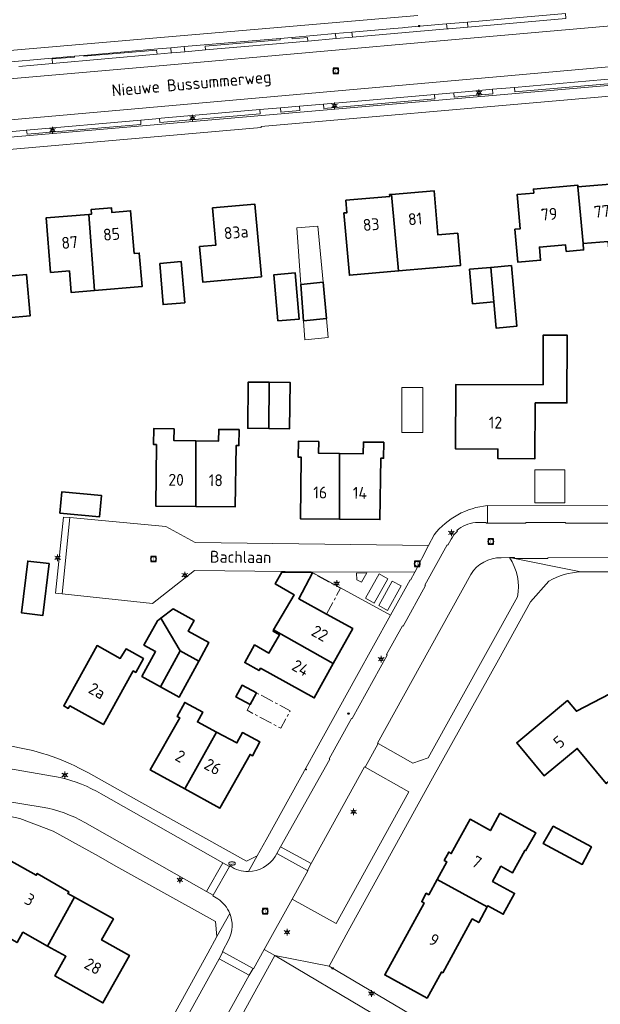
# Model space of a CAD drawing. Header units: metres. Extents: x 140853 to 145288, y 474558 to 480269.
# Tile 229 of 256: x 143818 to 143906, y 478371 to 478520. Entities that reach past the tile are written whole.
import ezdxf
from ezdxf.enums import TextEntityAlignment as Align
from ezdxf.lldxf.tags import DXFTag

# ---------------------------------------------------------------- set-up
doc = ezdxf.new("R2010")
doc.units = ezdxf.units.M
doc.header["$MEASUREMENT"] = 0
doc.linetypes.add('AM-AS', pattern=[16, 10, -2, 2, -2])
for name, color, linetype, lineweight in [('B-WE-AM-AS_SPOOR_RAIL-G', 10, 'AM-AS', 18), ('B-WE-GR-GRAS_KRUIDENRIJK-G', 80, 'Continuous', 18), ('B-WE-GR-GROENVOORZIENING-G', 80, 'Continuous', 18), ('B-WE-KL-DATA_CAI-S', 90, 'KL-CAI-N', 18), ('B-WE-KL-ET_LS_OV_LICHTMAST-S', 190, 'Continuous', 18), ('B-WE-KL-WATER_BRANDLEIDING_PUT-S', 150, 'Continuous', 18), ('B-WE-KL-WATER_PUT-S', 170, 'Continuous', 18), ('B-WE-OG-BEBOUWING-G', 7, 'Continuous', 35), ('B-WE-OG-BEBOUWING_BIJGEBOUW-G', 7, 'Continuous', 18), ('B-WE-OG-BEBOUWING_HUISNUMMER-T18', 10, 'Continuous', 18), ('B-WE-OG-BEBOUWING_LUIFEL-G', 7, 'Continuous', 18), ('B-WE-OG-BEBOUWING_STRAATNAAM-T18', 10, 'Continuous', 18), ('B-WE-OG-TERREIN_ERF-G', 7, 'Continuous', 18), ('B-WE-RI-GWA_RIOOLPUT-S', 30, 'Continuous', 18), ('B-WE-VH-VERHARDING_ASFALT-G', 252, 'Continuous', 18), ('B-WE-VH-VERHARDING_BETONSTRAATSTEEN-G', 252, 'Continuous', 18), ('B-WE-VH-VERHARDING_GRASBETONSTEEN-G', 70, 'Continuous', 18), ('B-WE-VH-VERHARDING_TEGEL-G', 252, 'Continuous', 18), ('X-XX-XX-ALGEMEEN-G', 7, 'Continuous', 18), ('X-XX-XX-ALGEMEEN-S', 7, 'Continuous', 18)]:
    doc.layers.add(name, color=color, linetype=linetype, lineweight=lineweight)
doc.styles.add('NLCS-ISO', font='txt')
doc.styles.get("Standard").update_dxf_attribs({"font": 'arial.ttf'})
tags = doc.linetypes.add('KL-CAI-N', pattern='A,4,-1,[101,NLCS.shx,S=0.5,R=0,X=0,Y=0],-1,4,-1,["C",Standard,S=1,R=0,X=-0.25,Y=-0.5],-1.5', length=12.5).pattern_tags.tags
tags[18] = DXFTag(74, 10)

# ---------------------------------------------------------------- blocks, each defined once
blk = doc.blocks.new('SKL-DATA_TERREINKAST-SO')
for q in [(-0.2, 0.2), (0.2, 0.2)]:
    blk.add_line((0, -0.21), q)
at = {"flags": 128}
blk.add_lwpolyline([(0.63, 0.35), (-0.63, 0.35), (-0.63, -0.35), (0.63, -0.35)], close=True, dxfattribs=at)
at = {"style": 'NLCS-ISO'}
blk.add_attdef('TYPE', text='', height=0.35, dxfattribs=at).set_placement((-0.03, 0.69), align=Align.MIDDLE_CENTER)
blk = doc.blocks.new('SIE-WEG_AFVALBAK_TYPE_01')
for radius in [0.25, 0.156]:
    blk.add_circle((0, 0), radius)
blk = doc.blocks.new('B-SIE-WEG_LICHTMAST-SO')
at = {"ltscale": 0.1}
for p, q in [((-1.1, 0.63), (-2.19, 1.27)), ((0, 1.27), (0, 2.53)), ((1.1, 0.63), (2.19, 1.27)), ((-1.1, -0.63), (-2.19, -1.27)), ((0, -1.27), (0, -2.53)), ((1.1, -0.63), (2.19, -1.27))]:
    blk.add_line(p, q, dxfattribs=at)
at = {"flags": 128}
for points in [[(-1.16, 0.5), (1.16, 0.5)], [(-1.16, -0.5), (1.16, -0.5)]]:
    blk.add_lwpolyline(points, dxfattribs=at)
at = {"ltscale": 0.1}
blk.add_circle((0, 0), 1.27, dxfattribs=at)
at = {"style": 'NLCS-ISO'}
blk.add_attdef('TYPE', text='', height=1.8, dxfattribs=at).set_placement((0, 2.53), align=Align.BOTTOM_CENTER)
blk = doc.blocks.new('SRI-PUT_INSPECTIE-SO')
at = {"lineweight": -3, "flags": 128}
blk.add_lwpolyline([(-2, -2), (2, -2), (2, 2), (-2, 2)], close=True, dxfattribs=at)
at = {"lineweight": -3, "ltscale": 1.5}
blk.add_circle((0, 0), 2, dxfattribs=at)
at = {"ltscale": 0.1, "style": 'NLCS-ISO'}
blk.add_text('I', height=2.5, dxfattribs=at).set_placement((0, -0.01), align=Align.MIDDLE_CENTER)
blk = doc.blocks.new('SIE-WEG_STRAATPOT_BRANDKRAAN-SO')
blk.add_ellipse((0, 0), major_axis=(-0.729, 0), ratio=0.685994)
at = {"style": 'NLCS-ISO'}
blk.add_text('BR', height=0.4, dxfattribs=at).set_placement((-0.3, -0.15))
blk = doc.blocks.new('SKL-WATERLEIDINGPUT-SO')
at = {"color": 0, "linetype": 'ByBlock', "lineweight": 18}
blk.add_ellipse((0, 0), major_axis=(2.5, 0), ratio=0.54, dxfattribs=at)
at = {"color": 0, "linetype": 'ByBlock', "lineweight": 18, "style": 'NLCS-ISO'}
blk.add_text('wl', height=1.8, dxfattribs=at).set_placement((0, 0), align=Align.MIDDLE_CENTER)

msp = doc.modelspace()

# ---------------------------------------------------------------- linework, layer by layer
at = {"layer": 'B-WE-AM-AS_SPOOR_RAIL-G', "ltscale": 0.2, "flags": 128}
for points in [[(143864.678, 478429.981), (143866.805, 478433.887), (143862.584, 478436.207), (143860.481, 478432.309), (143864.678, 478429.981)], [(143853.13, 478416.315), (143852.661, 478415.431), (143857.786, 478412.715), (143859.191, 478415.366), (143854.066, 478418.082), (143853.13, 478416.315)]]:
    msp.add_lwpolyline(points, close=True, dxfattribs=at)
at = {"layer": 'B-WE-GR-GRAS_KRUIDENRIJK-G', "ltscale": 0.2, "flags": 128}
msp.add_lwpolyline([(143886.495, 478435.989), (143878.962, 478422.322), (143872.407, 478410.471), (143872.521, 478410.396), (143877.744, 478407.42), (143880.061, 478408.234), (143893.557, 478432.592), (143893.557, 478432.592, 0.2014802), (143892.35, 478438.552), (143892.35, 478438.552), (143891.114, 478438.512), (143891.114, 478438.512, 0.2657135), (143886.495, 478435.989)], format="xyb", close=True, dxfattribs=at)
msp.add_lwpolyline([(143859.5, 478386.846), (143866.135, 478383.166), (143877.145, 478403.107), (143870.523, 478406.842), (143870.43, 478406.897), (143862.343, 478392.238), (143861.781, 478391.215), (143861.87, 478391.145), (143859.5, 478386.846)], close=True, dxfattribs=at)
at = {"layer": 'B-WE-GR-GROENVOORZIENING-G', "ltscale": 0.2, "flags": 128}
msp.add_lwpolyline([(143825.863, 478444.577), (143824.867, 478444.67), (143823.667, 478433.149), (143824.661, 478433.043), (143825.863, 478444.577)], close=True, dxfattribs=at)
at = {"layer": 'B-WE-OG-BEBOUWING-G', "ltscale": 0.2, "flags": 128}
for points in [[(143902.728, 478494.6), (143902.705, 478494.869), (143895.98, 478494.281), (143896.033, 478493.674), (143893.533, 478493.455), (143893.987, 478488.263), (143893.2, 478488.194), (143893.635, 478483.213), (143897.072, 478483.513), (143896.899, 478485.488), (143900.864, 478485.835), (143900.951, 478484.838), (143903.581, 478485.068), (143903.497, 478486.033), (143902.728, 478494.6)], [(143903.497, 478486.033), (143907.293, 478486.364), (143907.579, 478483.087), (143910.926, 478483.38), (143910.056, 478493.342), (143909.558, 478493.298), (143909.393, 478495.183), (143902.728, 478494.6), (143903.497, 478486.033)], [(143874.534, 478493.46), (143874.226, 478493.433), (143874.249, 478493.174), (143867.604, 478492.593), (143867.77, 478490.69), (143867.311, 478490.66), (143868.135, 478481.246), (143875.593, 478481.898), (143874.534, 478493.46)], [(143875.593, 478481.898), (143884.961, 478482.717), (143884.534, 478487.599), (143881.535, 478487.336), (143880.95, 478494.021), (143874.534, 478493.46), (143875.593, 478481.898)], [(143828.71, 478490.451), (143829.6, 478478.915), (143836.781, 478479.519), (143836.354, 478484.601), (143835.577, 478484.536), (143835.034, 478490.983), (143832.194, 478490.744), (143832.135, 478491.451), (143829.086, 478491.195), (143829.145, 478490.487), (143828.71, 478490.451)], [(143854.821, 478481.003), (143853.833, 478491.998), (143847.448, 478491.424), (143847.953, 478485.807), (143845.473, 478485.584), (143845.957, 478480.206), (143854.821, 478481.003)], [(143829.6, 478478.915), (143828.71, 478490.451), (143822.249, 478489.907), (143822.942, 478481.676), (143825.773, 478481.905), (143826.049, 478478.616), (143829.6, 478478.915)], [(143839.437, 478483.024), (143839.961, 478476.796), (143843.219, 478477.07), (143842.695, 478483.298), (143839.437, 478483.024)], [(143889.985, 478477.202), (143889.528, 478482.432), (143886.33, 478482.153), (143886.787, 478476.923), (143889.985, 478477.202)], [(143889.985, 478477.202), (143890.33, 478473.247), (143893.458, 478473.521), (143892.656, 478482.706), (143889.528, 478482.432), (143889.985, 478477.202)], [(143816.479, 478474.811), (143819.854, 478475.105), (143819.31, 478481.341), (143815.978, 478481.05), (143816.479, 478474.811)], [(143857.33, 478474.32), (143860.567, 478474.612), (143859.94, 478481.583), (143856.703, 478481.292), (143857.33, 478474.32)], [(143864.165, 478480.187), (143860.802, 478479.857), (143861.208, 478474.356), (143864.67, 478474.673), (143864.165, 478480.187)], [(143896.251, 478461.953), (143901.051, 478461.939), (143901.094, 478472.169), (143897.474, 478472.184), (143897.443, 478464.684), (143884.253, 478464.738), (143884.212, 478454.981), (143890.628, 478454.948), (143890.622, 478453.498), (143896.214, 478453.477), (143896.251, 478461.953)], [(143856.01, 478465.05), (143852.835, 478465.086), (143852.756, 478458.086), (143855.93, 478458.05), (143856.01, 478465.05)], [(143855.93, 478458.05), (143859.105, 478458.014), (143859.185, 478465.014), (143856.01, 478465.05), (143855.93, 478458.05)], [(143844.92, 478456.191), (143841.6, 478456.228), (143841.621, 478457.998), (143838.541, 478458.033), (143838.513, 478455.623), (143838.953, 478455.618), (143838.848, 478446.329), (143844.915, 478446.26), (143844.92, 478456.191)], [(143844.92, 478456.191), (143844.915, 478446.26), (143850.839, 478446.193), (143850.993, 478455.482), (143851.423, 478455.477), (143851.45, 478457.887), (143848.37, 478457.922), (143848.35, 478456.152), (143844.92, 478456.191)], [(143866.669, 478454.278), (143863.493, 478454.314), (143863.514, 478456.084), (143860.434, 478456.119), (143860.406, 478453.709), (143860.846, 478453.704), (143860.741, 478444.415), (143866.622, 478444.346), (143866.669, 478454.278)], [(143866.622, 478444.346), (143872.756, 478444.275), (143872.886, 478453.568), (143873.316, 478453.563), (143873.343, 478455.973), (143870.263, 478456.008), (143870.243, 478454.238), (143866.669, 478454.278), (143866.622, 478444.346)], [(143824.312, 478445.261), (143830.314, 478444.677), (143830.659, 478447.904), (143824.657, 478448.488), (143824.312, 478445.261)], [(143822.691, 478437.617), (143819.485, 478438.01), (143818.554, 478430.165), (143821.762, 478429.785), (143822.691, 478437.617)], [(143856.684, 478427.6), (143865.706, 478422.496), (143868.64, 478427.783), (143864.678, 478429.981), (143860.481, 478432.309), (143862.584, 478436.207), (143862.41, 478436.289), (143857.926, 478436.303), (143856.931, 478434.568), (143859.775, 478432.913), (143856.684, 478427.6)], [(143845.36, 478422.86), (143846.899, 478425.67), (143843.745, 478427.407), (143844.643, 478429.036), (143841.498, 478430.768), (143839.627, 478429.376), (143842.534, 478424.418), (143845.36, 478422.86)], [(143839.627, 478429.376), (143839.1, 478428.984), (143837.064, 478425.287), (143838.816, 478424.322), (143836.741, 478420.556), (143839.567, 478419), (143842.534, 478424.418), (143839.627, 478429.376)], [(143865.706, 478422.496), (143856.684, 478427.6), (143856.584, 478427.427), (143857.552, 478426.864), (143855.938, 478424.089), (143853.797, 478425.335), (143852.302, 478422.642), (143854.488, 478421.429), (143854.696, 478421.805), (143862.819, 478417.296), (143865.706, 478422.496)], [(143834.359, 478424.719), (143833.467, 478423.292), (143829.957, 478425.232), (143824.911, 478416.104), (143825.611, 478415.717), (143825.824, 478416.102), (143830.926, 478413.278), (143835.438, 478421.378), (143835.813, 478421.168), (143836.979, 478423.258), (143834.359, 478424.719)], [(143839.567, 478419), (143842.393, 478417.443), (143845.36, 478422.86), (143842.534, 478424.418), (143839.567, 478419)], [(143854.066, 478418.082), (143851.901, 478419.229), (143850.965, 478417.462), (143853.13, 478416.315), (143854.066, 478418.082)], [(143907.546, 478417.924), (143902.495, 478415.278), (143901.145, 478416.904), (143893.471, 478410.534), (143897.629, 478405.525), (143902.607, 478409.657), (143907.014, 478404.348), (143909.635, 478406.523), (143910.036, 478406.04), (143912.694, 478407.431), (143912.194, 478408.388), (143912.486, 478408.541), (143907.546, 478417.924)], [(143843.262, 478403.541), (143848.024, 478412.144), (143845.157, 478413.664), (143845.958, 478415.175), (143843.236, 478416.617), (143842.108, 478414.488), (143842.497, 478414.282), (143838, 478406.42), (143843.262, 478403.541)], [(143843.262, 478403.541), (143848.547, 478400.649), (143853.109, 478408.765), (143853.489, 478408.564), (143854.601, 478410.662), (143851.95, 478412.067), (143851.121, 478410.503), (143848.024, 478412.144), (143843.262, 478403.541)], [(143889.011, 478385.696), (143889.101, 478385.859), (143891.415, 478384.589), (143893.142, 478387.737), (143889.819, 478389.56), (143891.069, 478391.839), (143892.831, 478390.873), (143894.683, 478394.248), (143894.771, 478394.2), (143896.329, 478396.907), (143890.924, 478399.872), (143889.486, 478397.25), (143886.4, 478398.943), (143883.563, 478393.77), (143883.186, 478393.977), (143882.498, 478392.723), (143882.875, 478392.516), (143881.408, 478389.841), (143889.011, 478385.696)], [(143904.79, 478394.772), (143898.977, 478397.891), (143897.453, 478395.31), (143903.373, 478392.133), (143904.79, 478394.772)], [(143822.486, 478379.776), (143826.567, 478387.145), (143825.531, 478387.721), (143825.691, 478387.998), (143820.911, 478390.76), (143820.751, 478390.483), (143816.63, 478392.825), (143812.534, 478385.587), (143806.374, 478386.233), (143805.749, 478380.265), (143808.971, 478379.928), (143809.175, 478381.877), (143813.753, 478381.448), (143814.247, 478382.33), (143817.867, 478380.301), (143818.747, 478381.871), (143822.486, 478379.776)], [(143881.408, 478389.841), (143880.148, 478387.545), (143879.771, 478387.752), (143879.079, 478386.489), (143879.456, 478386.282), (143873.491, 478375.408), (143879.9, 478371.893), (143882.069, 478375.847), (143882.262, 478375.741), (143886.725, 478383.877), (143887.716, 478383.334), (143889.011, 478385.696), (143881.408, 478389.841)], [(143822.486, 478379.776), (143825.246, 478378.229), (143823.574, 478375.246), (143830.841, 478371.173), (143834.864, 478378.353), (143830.654, 478380.709), (143832.43, 478383.882), (143826.567, 478387.145), (143822.486, 478379.776)]]:
    msp.add_lwpolyline(points, close=True, dxfattribs=at)
at = {"layer": 'B-WE-OG-BEBOUWING_BIJGEBOUW-G', "ltscale": 0.2, "flags": 128}
for points in [[(143864.67, 478474.673), (143861.208, 478474.356), (143861.421, 478471.47), (143864.93, 478471.832), (143864.67, 478474.673)], [(143876.091, 478464.276), (143876.069, 478457.463), (143879.242, 478457.453), (143879.264, 478464.266), (143876.091, 478464.276)]]:
    msp.add_lwpolyline(points, close=True, dxfattribs=at)
at = {"layer": 'B-WE-OG-BEBOUWING_LUIFEL-G', "ltscale": 0.2, "flags": 128}
for points in [[(143860.802, 478479.857), (143864.165, 478480.187), (143863.387, 478488.686), (143860.172, 478488.392), (143860.802, 478479.857)], [(143896.207, 478451.827), (143896.185, 478446.827), (143900.735, 478446.808), (143900.757, 478451.808), (143896.207, 478451.827)]]:
    msp.add_lwpolyline(points, close=True, dxfattribs=at)
at = {"layer": 'B-WE-OG-TERREIN_ERF-G', "ltscale": 0.2, "flags": 128}
for points in [[(143699.181, 478533.23), (143682.716, 478515.027), (143682.888, 478511.212), (143683.069, 478509.246), (143683.123, 478508.961), (143684.049, 478507.306), (143685.639, 478506.204), (143708.282, 478505.179), (143731.701, 478507.476), (143762.52, 478510.403), (143770.82, 478511.168), (143786.862, 478512.648), (143839, 478517.168), (143878.491, 478520.537)], [(143922.539, 478509.615), (143901.135, 478507.769), (143854.792, 478503.738), (143854.804, 478503.599), (143813.747, 478500), (143801.415, 478498.919), (143772.204, 478496.16), (143761.589, 478495.158), (143761.541, 478495.665), (143746.078, 478494.216), (143710.995, 478490.115)], [(143835.257, 478357.939), (143846.73, 478378.706), (143848.11, 478381.211), (143847.872, 478383.476), (143839.588, 478388.06), (143832.784, 478391.85), (143830.168, 478393.392), (143823.329, 478397.139), (143818.292, 478399.074), (143812.081, 478400.363), (143806.694, 478401.111), (143793.126, 478402.646), (143774.548, 478404.676), (143751.185, 478405.172), (143751.187, 478405.272), (143741.636, 478405.474), (143731.468, 478405.668), (143724.337, 478405.787)], [(143871.652, 478369.575), (143856.884, 478378.354), (143833.264, 478335.504)]]:
    msp.add_lwpolyline(points, dxfattribs=at)
for points in [[(143902.728, 478494.6), (143909.393, 478495.183), (143909.558, 478493.298), (143910.056, 478493.342), (143910.926, 478483.38), (143907.579, 478483.087), (143907.293, 478486.364), (143903.497, 478486.033), (143903.581, 478485.068), (143900.951, 478484.838), (143900.864, 478485.835), (143896.899, 478485.488), (143897.072, 478483.513), (143893.635, 478483.213), (143893.2, 478488.194), (143893.987, 478488.263), (143893.533, 478493.455), (143896.033, 478493.674), (143895.98, 478494.281), (143902.705, 478494.869), (143902.728, 478494.6)], [(143874.534, 478493.46), (143880.95, 478494.021), (143881.535, 478487.336), (143884.534, 478487.599), (143884.961, 478482.717), (143875.593, 478481.898), (143868.135, 478481.246), (143867.311, 478490.66), (143867.77, 478490.69), (143867.604, 478492.593), (143874.249, 478493.174), (143874.226, 478493.433), (143874.534, 478493.46)], [(143829.6, 478478.915), (143826.049, 478478.616), (143825.773, 478481.905), (143822.942, 478481.676), (143822.249, 478489.907), (143828.71, 478490.451), (143829.145, 478490.487), (143829.086, 478491.195), (143832.135, 478491.451), (143832.194, 478490.744), (143835.034, 478490.983), (143835.577, 478484.536), (143836.354, 478484.601), (143836.781, 478479.519), (143829.6, 478478.915)], [(143854.821, 478481.003), (143845.957, 478480.206), (143845.473, 478485.584), (143847.953, 478485.807), (143847.448, 478491.424), (143853.833, 478491.998), (143854.821, 478481.003)], [(143813.152, 478477.14), (143802.981, 478476.252), (143796.635, 478475.698), (143795.6, 478487.563), (143796.596, 478487.65), (143796.563, 478488.029), (143797.609, 478488.12), (143797.642, 478487.742), (143801.918, 478488.115), (143806.319, 478488.499), (143806.286, 478488.877), (143807.332, 478488.969), (143807.365, 478488.59), (143808.371, 478488.678), (143809.089, 478480.449), (143815.978, 478481.05), (143819.31, 478481.341), (143819.854, 478475.105), (143816.479, 478474.811), (143813.379, 478474.54), (143813.152, 478477.14)], [(143839.437, 478483.024), (143842.695, 478483.298), (143843.219, 478477.07), (143839.961, 478476.796), (143839.437, 478483.024)], [(143889.528, 478482.432), (143892.656, 478482.706), (143893.458, 478473.521), (143890.33, 478473.247), (143889.985, 478477.202), (143886.787, 478476.923), (143886.33, 478482.153), (143889.528, 478482.432)], [(143857.33, 478474.32), (143856.703, 478481.292), (143859.94, 478481.583), (143860.567, 478474.612), (143857.33, 478474.32)], [(143860.802, 478479.857), (143864.165, 478480.187), (143864.67, 478474.673), (143861.208, 478474.356), (143860.802, 478479.857)], [(143896.251, 478461.953), (143896.214, 478453.477), (143890.622, 478453.498), (143890.628, 478454.948), (143884.212, 478454.981), (143884.253, 478464.738), (143897.443, 478464.684), (143897.474, 478472.184), (143901.094, 478472.169), (143901.051, 478461.939), (143896.251, 478461.953)], [(143855.93, 478458.05), (143852.756, 478458.086), (143852.835, 478465.086), (143856.01, 478465.05), (143859.185, 478465.014), (143859.105, 478458.014), (143855.93, 478458.05)], [(143844.915, 478446.26), (143838.848, 478446.329), (143838.953, 478455.618), (143838.513, 478455.623), (143838.541, 478458.033), (143841.621, 478457.998), (143841.6, 478456.228), (143844.92, 478456.191), (143848.35, 478456.152), (143848.37, 478457.922), (143851.45, 478457.887), (143851.423, 478455.477), (143850.993, 478455.482), (143850.839, 478446.193), (143844.915, 478446.26)], [(143866.622, 478444.346), (143860.741, 478444.415), (143860.846, 478453.704), (143860.406, 478453.709), (143860.434, 478456.119), (143863.514, 478456.084), (143863.493, 478454.314), (143866.669, 478454.278), (143870.243, 478454.238), (143870.263, 478456.008), (143873.343, 478455.973), (143873.316, 478453.563), (143872.886, 478453.568), (143872.756, 478444.275), (143866.622, 478444.346)], [(143824.312, 478445.261), (143824.657, 478448.488), (143830.659, 478447.904), (143830.314, 478444.677), (143824.312, 478445.261)], [(143822.691, 478437.617), (143821.762, 478429.785), (143818.554, 478430.165), (143819.485, 478438.01), (143822.691, 478437.617)], [(143865.706, 478422.496), (143862.819, 478417.296), (143854.696, 478421.805), (143854.488, 478421.429), (143852.302, 478422.642), (143853.797, 478425.335), (143855.938, 478424.089), (143857.552, 478426.864), (143856.584, 478427.427), (143856.684, 478427.6), (143859.775, 478432.913), (143856.931, 478434.568), (143857.926, 478436.303), (143862.41, 478436.289), (143862.584, 478436.207), (143860.481, 478432.309), (143864.678, 478429.981), (143868.64, 478427.783), (143865.706, 478422.496)], [(143845.36, 478422.86), (143842.393, 478417.443), (143839.567, 478419), (143836.741, 478420.556), (143838.816, 478424.322), (143837.064, 478425.287), (143839.1, 478428.984), (143839.627, 478429.376), (143841.498, 478430.768), (143844.643, 478429.036), (143843.745, 478427.407), (143846.899, 478425.67), (143845.36, 478422.86)], [(143834.359, 478424.719), (143836.979, 478423.258), (143835.813, 478421.168), (143835.438, 478421.378), (143830.926, 478413.278), (143825.824, 478416.102), (143825.611, 478415.717), (143824.911, 478416.104), (143829.957, 478425.232), (143833.467, 478423.292), (143834.359, 478424.719)], [(143851.901, 478419.229), (143854.066, 478418.082), (143853.13, 478416.315), (143850.965, 478417.462), (143851.901, 478419.229)], [(143907.546, 478417.924), (143912.486, 478408.541), (143912.194, 478408.388), (143912.694, 478407.431), (143910.036, 478406.04), (143909.635, 478406.523), (143907.014, 478404.348), (143902.607, 478409.657), (143897.629, 478405.525), (143893.471, 478410.534), (143901.145, 478416.904), (143902.495, 478415.278), (143907.546, 478417.924)], [(143848.024, 478412.144), (143851.121, 478410.503), (143851.95, 478412.067), (143854.601, 478410.662), (143853.489, 478408.564), (143853.109, 478408.765), (143848.547, 478400.649), (143843.262, 478403.541), (143838, 478406.42), (143842.497, 478414.282), (143842.108, 478414.488), (143843.236, 478416.617), (143845.958, 478415.175), (143845.157, 478413.664), (143848.024, 478412.144)], [(143881.408, 478389.841), (143882.875, 478392.516), (143882.498, 478392.723), (143883.186, 478393.977), (143883.563, 478393.77), (143886.4, 478398.943), (143889.486, 478397.25), (143890.924, 478399.872), (143896.329, 478396.907), (143894.771, 478394.2), (143894.683, 478394.248), (143892.831, 478390.873), (143891.069, 478391.839), (143889.819, 478389.56), (143893.142, 478387.737), (143891.415, 478384.589), (143889.101, 478385.859), (143889.011, 478385.696), (143887.716, 478383.334), (143886.725, 478383.877), (143882.262, 478375.741), (143882.069, 478375.847), (143879.9, 478371.893), (143873.491, 478375.408), (143879.456, 478386.282), (143879.079, 478386.489), (143879.771, 478387.752), (143880.148, 478387.545), (143881.408, 478389.841)], [(143904.79, 478394.772), (143903.373, 478392.133), (143897.453, 478395.31), (143898.977, 478397.891), (143904.79, 478394.772)], [(143826.567, 478387.145), (143832.43, 478383.882), (143830.654, 478380.709), (143834.864, 478378.353), (143830.841, 478371.173), (143823.574, 478375.246), (143825.246, 478378.229), (143822.486, 478379.776), (143818.747, 478381.871), (143817.867, 478380.301), (143814.247, 478382.33), (143813.753, 478381.448), (143809.175, 478381.877), (143808.971, 478379.928), (143805.749, 478380.265), (143806.374, 478386.233), (143812.534, 478385.587), (143816.63, 478392.825), (143820.751, 478390.483), (143820.911, 478390.76), (143825.691, 478387.998), (143825.531, 478387.721), (143826.567, 478387.145)]]:
    msp.add_lwpolyline(points, close=True, dxfattribs=at)
for points in [[(143815.518, 478410.318), (143820.249, 478409.375), (143821.724, 478408.895), (143821.724, 478408.895, -0.0527215), (143827.259, 478406.667), (143827.259, 478406.667), (143828.66, 478405.99), (143836.289, 478401.681), (143852.576, 478392.623), (143854.188, 478393.422), (143855.567, 478395.855), (143869.24, 478420.562), (143874.364, 478429.813), (143874.364, 478429.813), (143862.346, 478436.388), (143862.251, 478436.389), (143858.419, 478436.436), (143844.721, 478436.604), (143838.329, 478431.589), (143824.661, 478433.043), (143823.667, 478433.149), (143824.867, 478444.67), (143825.863, 478444.577), (143840.346, 478443.22), (143844.81, 478440.806), (143880.115, 478440.365), (143880.956, 478441.993), (143880.956, 478441.993, -0.201438), (143889.043, 478446.406), (143889.043, 478446.406), (143945.383, 478446.348)], [(143946.741, 478436.398), (143903.162, 478436.38), (143903.162, 478436.38, 0.1187574), (143898.303, 478434.975), (143898.303, 478434.975), (143895.566, 478431.82), (143890.701, 478423.055), (143880.739, 478405.17), (143867.977, 478382.029), (143865.059, 478376.738), (143882.363, 478366.507), (143882.592, 478366.894), (143899.106, 478357.249), (143910.766, 478348.525)]]:
    msp.add_lwpolyline(points, format="xyb", dxfattribs=at)
at = {"layer": 'B-WE-VH-VERHARDING_ASFALT-G', "ltscale": 0.2, "flags": 128}
msp.add_lwpolyline([(143922.109, 478514.093), (143921.524, 478520.193), (143883.591, 478516.855), (143840.542, 478513.025), (143808.585, 478510.235), (143774.131, 478507.165), (143771.214, 478506.896), (143771.778, 478500.781), (143892.129, 478511.414), (143922.109, 478514.093)], close=True, dxfattribs=at)
for points in [[(143808.585, 478510.235), (143840.542, 478513.025), (143883.591, 478516.855), (143921.524, 478520.193)], [(143900.902, 478520.088), (143886.059, 478518.781), (143883.162, 478518.526), (143882.912, 478518.504), (143868.599, 478517.256), (143866.135, 478517.042), (143861.833, 478516.667), (143846.37, 478515.319), (143843.247, 478515.046), (143841.258, 478514.873), (143841.169, 478514.865), (143839.061, 478514.679), (143823.241, 478513.282), (143820.381, 478513.029), (143818.119, 478512.829)], [(143922.109, 478514.093), (143892.129, 478511.414), (143771.778, 478500.781)], [(143816.716, 478502.956), (143819.311, 478503.186), (143836.574, 478504.718), (143839.4, 478504.969), (143839.4, 478504.969), (143839.661, 478504.992), (143854.601, 478506.293), (143857.697, 478506.562), (143860.585, 478506.814), (143864.215, 478507.13), (143881.025, 478508.594), (143883.956, 478508.849), (143886.792, 478509.096), (143889.811, 478509.362), (143893.115, 478509.653), (143908.987, 478511.05)]]:
    msp.add_lwpolyline(points, dxfattribs=at)
at = {"layer": 'B-WE-VH-VERHARDING_BETONSTRAATSTEEN-G', "ltscale": 0.2, "flags": 128}
for points in [[(143877.314, 478435.158), (143874.364, 478429.813), (143869.24, 478420.562), (143855.567, 478395.855), (143854.188, 478393.422), (143852.857, 478391.059), (143852.857, 478391.059, 0.2517907), (143856.9, 478393.303), (143856.9, 478393.303), (143857.179, 478393.79), (143857.741, 478394.792), (143865.162, 478408.032), (143865.077, 478408.091), (143868.443, 478414.207), (143868.546, 478414.176), (143873.847, 478423.786), (143873.749, 478423.862), (143876.171, 478428.229), (143876.28, 478428.177), (143879.662, 478434.304), (143879.561, 478434.357), (143882.943, 478440.482), (143883.04, 478440.432), (143883.52, 478441.301), (143883.52, 478441.301, -0.0797039), (143884.481, 478442.522), (143884.481, 478442.522), (143884.382, 478442.609), (143884.382, 478442.609, -0.1593177), (143887.213, 478443.82), (143887.213, 478443.82), (143888.831, 478443.829), (143888.817, 478443.725), (143889.039, 478443.725), (143889.043, 478446.406), (143889.043, 478446.406, 0.201438), (143880.956, 478441.993), (143880.956, 478441.993), (143880.115, 478440.365), (143878.023, 478436.318), (143877.393, 478435.101), (143877.314, 478435.158)], [(143867.977, 478382.029), (143880.739, 478405.17), (143890.701, 478423.055), (143895.566, 478431.82), (143898.303, 478434.975), (143898.303, 478434.975, -0.1187574), (143903.162, 478436.38), (143903.162, 478436.38), (143892.35, 478438.552), (143892.35, 478438.552, -0.2014802), (143893.557, 478432.592), (143893.557, 478432.592), (143880.061, 478408.234), (143877.744, 478407.42), (143872.521, 478410.396), (143870.523, 478406.842), (143877.145, 478403.107), (143866.135, 478383.166), (143859.5, 478386.846), (143855.269, 478379.254), (143856.884, 478378.354), (143865.059, 478376.738), (143867.977, 478382.029)], [(143848.998, 478378.906), (143853.563, 478376.379), (143853.644, 478376.337), (143855.269, 478379.254), (143859.5, 478386.846), (143861.87, 478391.145), (143861.781, 478391.215), (143857.179, 478393.79), (143856.9, 478393.303), (143856.9, 478393.303, -0.2517907), (143852.857, 478391.059), (143852.857, 478391.059, -0.1516435), (143850.079, 478391.884), (143850.079, 478391.884), (143850.01, 478391.819), (143847.549, 478387.474), (143847.487, 478387.383), (143848.237, 478386.916), (143848.237, 478386.916, -0.1511933), (143850.042, 478384.713), (143850.042, 478384.713, -0.2132105), (143849.913, 478380.778), (143849.913, 478380.778), (143848.92, 478378.929), (143848.998, 478378.906)]]:
    msp.add_lwpolyline(points, format="xyb", close=True, dxfattribs=at)
for points in [[(143945.383, 478446.348), (143889.043, 478446.406), (143889.039, 478443.725), (143894.826, 478443.716), (143894.839, 478443.828), (143900.842, 478443.841), (143900.834, 478443.718), (143919.835, 478443.73)], [(143922.174, 478438.536), (143898.157, 478438.51), (143898.147, 478438.405), (143893.139, 478438.409), (143893.116, 478438.521), (143892.35, 478438.552), (143903.162, 478436.38), (143946.741, 478436.398)], [(143833.264, 478335.504), (143856.884, 478378.354), (143855.269, 478379.254), (143853.644, 478376.337), (143853.563, 478376.379), (143852.958, 478375.348), (143846.677, 478363.961)], [(143846.677, 478363.961), (143852.958, 478375.348), (143848.451, 478377.859), (143839.736, 478362.073)]]:
    msp.add_lwpolyline(points, dxfattribs=at)
for points in [[(143880.115, 478440.365), (143844.81, 478440.806), (143840.346, 478443.22), (143825.863, 478444.577), (143824.661, 478433.043), (143838.329, 478431.589), (143844.721, 478436.604), (143858.419, 478436.436), (143862.251, 478436.389), (143862.346, 478436.388), (143878.023, 478436.318), (143880.115, 478440.365)], [(143862.346, 478436.388), (143874.364, 478429.813), (143877.314, 478435.158), (143877.393, 478435.101), (143878.023, 478436.318), (143862.346, 478436.388)], [(143871.913, 478431.636), (143870.572, 478432.372), (143872.645, 478436.065), (143873.965, 478435.321), (143871.913, 478431.636)], [(143873.904, 478430.545), (143872.572, 478431.277), (143874.62, 478434.987), (143875.974, 478434.246), (143873.904, 478430.545)], [(143862.343, 478392.238), (143857.741, 478394.792), (143857.179, 478393.79), (143861.781, 478391.215), (143862.343, 478392.238)], [(143846.509, 478388.049), (143847.549, 478387.474), (143850.01, 478391.819), (143848.998, 478392.385), (143846.509, 478388.049)], [(143853.563, 478376.379), (143848.998, 478378.906), (143848.451, 478377.859), (143852.958, 478375.348), (143853.563, 478376.379)]]:
    msp.add_lwpolyline(points, close=True, dxfattribs=at)
for points in [[(143919.835, 478443.73), (143900.834, 478443.718), (143900.842, 478443.841), (143894.839, 478443.828), (143894.826, 478443.716), (143889.039, 478443.725), (143888.817, 478443.725), (143888.831, 478443.829), (143887.213, 478443.82), (143887.213, 478443.82, 0.1593177), (143884.382, 478442.609), (143884.382, 478442.609), (143884.481, 478442.522), (143884.481, 478442.522, 0.0797039), (143883.52, 478441.301), (143883.52, 478441.301), (143883.04, 478440.432), (143882.943, 478440.482), (143879.561, 478434.357), (143879.662, 478434.304), (143876.28, 478428.177), (143876.171, 478428.229), (143873.749, 478423.862), (143873.847, 478423.786), (143868.546, 478414.176), (143868.443, 478414.207), (143865.077, 478408.091), (143865.162, 478408.032), (143857.741, 478394.792), (143862.343, 478392.238), (143870.43, 478406.897), (143870.523, 478406.842), (143872.521, 478410.396), (143872.407, 478410.471), (143878.962, 478422.322), (143886.495, 478435.989), (143886.495, 478435.989, -0.2657135), (143891.114, 478438.512), (143891.114, 478438.512), (143892.35, 478438.552), (143893.116, 478438.521), (143893.139, 478438.409), (143898.147, 478438.405), (143898.157, 478438.51), (143922.174, 478438.536)], [(143814.201, 478407.031), (143824.389, 478405.28), (143824.389, 478405.28, -0.0771388), (143830.584, 478402.774), (143830.584, 478402.774), (143848.998, 478392.385), (143850.01, 478391.819), (143850.079, 478391.884), (143850.079, 478391.884, 0.1516435), (143852.857, 478391.059), (143852.857, 478391.059), (143854.188, 478393.422), (143852.576, 478392.623), (143836.289, 478401.681), (143828.66, 478405.99), (143827.259, 478406.667), (143827.259, 478406.667, 0.0527215), (143821.724, 478408.895), (143821.724, 478408.895), (143820.249, 478409.375), (143815.518, 478410.318)], [(143813.278, 478402.137), (143821.662, 478400.775), (143821.662, 478400.775, -0.0885866), (143828.119, 478398.461), (143828.119, 478398.461), (143846.509, 478388.049), (143848.998, 478392.385), (143830.584, 478402.774), (143830.584, 478402.774, 0.0771388), (143824.389, 478405.28), (143824.389, 478405.28), (143814.201, 478407.031)], [(143812.081, 478400.363), (143818.292, 478399.074), (143823.329, 478397.139), (143830.168, 478393.392), (143832.784, 478391.85), (143839.588, 478388.06), (143847.872, 478383.476), (143848.11, 478381.211), (143850.042, 478384.713), (143850.042, 478384.713, 0.1511933), (143848.237, 478386.916), (143848.237, 478386.916), (143847.487, 478387.383), (143847.549, 478387.474), (143846.509, 478388.049), (143828.119, 478398.461), (143828.119, 478398.461, 0.0885866), (143821.662, 478400.775), (143821.662, 478400.775), (143813.278, 478402.137)], [(143839.736, 478362.073), (143848.451, 478377.859), (143848.998, 478378.906), (143848.92, 478378.929), (143849.913, 478380.778), (143849.913, 478380.778, 0.2132105), (143850.042, 478384.713), (143850.042, 478384.713), (143848.11, 478381.211), (143846.73, 478378.706), (143846.73, 478378.706), (143835.257, 478357.939)]]:
    msp.add_lwpolyline(points, format="xyb", dxfattribs=at)
at = {"layer": 'B-WE-VH-VERHARDING_GRASBETONSTEEN-G', "ltscale": 0.2, "flags": 128}
for points in [[(143892.153, 478520.058), (143890.539, 478519.917), (143885.995, 478519.521), (143886.059, 478518.781), (143900.902, 478520.088), (143900.839, 478520.815), (143892.153, 478520.058)], [(143868.599, 478517.256), (143882.912, 478518.504), (143882.847, 478519.247), (143876.432, 478518.688), (143876.182, 478518.666), (143874.887, 478518.554), (143868.534, 478518.005), (143868.599, 478517.256)], [(143882.912, 478518.504), (143883.162, 478518.526), (143886.059, 478518.781), (143885.995, 478519.521), (143882.847, 478519.247), (143882.912, 478518.504)], [(143843.159, 478515.813), (143843.247, 478515.046), (143846.37, 478515.319), (143846.318, 478515.909), (143857.678, 478516.861), (143857.661, 478517.066), (143843.159, 478515.813)], [(143861.833, 478516.667), (143861.807, 478517.184), (143859.472, 478517.011), (143859.454, 478517.221), (143857.661, 478517.066), (143857.678, 478516.861), (143846.318, 478515.909), (143846.37, 478515.319), (143861.833, 478516.667)], [(143859.454, 478517.221), (143859.472, 478517.011), (143861.807, 478517.184), (143861.833, 478516.667), (143866.135, 478517.042), (143866.018, 478517.54), (143866.006, 478517.787), (143859.454, 478517.221)], [(143866.135, 478517.042), (143868.599, 478517.256), (143868.534, 478518.005), (143866.006, 478517.787), (143866.018, 478517.54), (143866.135, 478517.042)], [(143827.936, 478514.48), (143826.551, 478514.358), (143826.561, 478514.246), (143823.183, 478513.957), (143823.241, 478513.282), (143839.061, 478514.679), (143838.953, 478515.288), (143827.946, 478514.364), (143827.936, 478514.48)], [(143839.061, 478514.679), (143841.169, 478514.865), (143841.105, 478515.635), (143839.169, 478515.468), (143827.936, 478514.48), (143827.946, 478514.364), (143838.953, 478515.288), (143839.061, 478514.679)], [(143843.247, 478515.046), (143843.159, 478515.813), (143841.105, 478515.635), (143841.169, 478514.865), (143841.258, 478514.873), (143843.247, 478515.046)], [(143909.027, 478510.34), (143908.987, 478511.05), (143893.115, 478509.653), (143893.173, 478508.98), (143909.027, 478510.34)], [(143889.869, 478508.68), (143889.811, 478509.362), (143886.792, 478509.096), (143883.956, 478508.849), (143884.014, 478508.175), (143889.869, 478508.68)], [(143881.084, 478507.91), (143881.025, 478508.594), (143864.215, 478507.13), (143864.273, 478506.462), (143881.084, 478507.91)], [(143854.601, 478506.293), (143839.661, 478504.992), (143839.4, 478504.969), (143839.451, 478504.357), (143854.657, 478505.644), (143854.601, 478506.293)], [(143860.585, 478506.814), (143857.697, 478506.562), (143857.752, 478505.915), (143860.642, 478506.162), (143860.585, 478506.814)], [(143836.589, 478504.055), (143836.574, 478504.718), (143819.311, 478503.186), (143819.363, 478502.573), (143836.589, 478504.055)]]:
    msp.add_lwpolyline(points, close=True, dxfattribs=at)
for points in [[(143818.119, 478512.829), (143820.381, 478513.029), (143823.241, 478513.282), (143823.183, 478513.957), (143826.561, 478514.246), (143826.551, 478514.358), (143811.826, 478513.063)], [(143816.799, 478502.111), (143839.739, 478504.115), (143922.38, 478511.266)], [(143909.027, 478510.34), (143893.173, 478508.98), (143893.115, 478509.653), (143889.811, 478509.362), (143889.869, 478508.68), (143884.014, 478508.175), (143883.956, 478508.849), (143881.025, 478508.594), (143881.084, 478507.91), (143864.273, 478506.462), (143864.215, 478507.13), (143860.585, 478506.814), (143860.642, 478506.162), (143857.752, 478505.915), (143857.697, 478506.562), (143854.601, 478506.293), (143854.657, 478505.644), (143839.451, 478504.357), (143839.4, 478504.969), (143836.574, 478504.718), (143836.589, 478504.055), (143819.363, 478502.573), (143819.311, 478503.186), (143816.716, 478502.956)]]:
    msp.add_lwpolyline(points, dxfattribs=at)
at = {"layer": 'B-WE-VH-VERHARDING_TEGEL-G', "ltscale": 0.2, "flags": 128}
for points in [[(143878.491, 478520.537), (143839, 478517.168), (143786.862, 478512.648)], [(143811.826, 478513.063), (143826.551, 478514.358), (143827.936, 478514.48), (143839.169, 478515.468), (143841.105, 478515.635), (143843.159, 478515.813), (143857.661, 478517.066), (143859.454, 478517.221), (143866.006, 478517.787), (143868.534, 478518.005), (143874.887, 478518.554), (143876.182, 478518.666), (143876.432, 478518.688), (143882.847, 478519.247), (143885.995, 478519.521), (143890.539, 478519.917)]]:
    msp.add_lwpolyline(points, dxfattribs=at)
for points in [[(143816.799, 478502.111), (143814.846, 478501.94), (143792.645, 478500), (143783.783, 478499.222), (143772.017, 478498.189), (143772.204, 478496.16), (143801.415, 478498.919), (143813.747, 478500), (143854.804, 478503.599), (143854.792, 478503.738), (143901.135, 478507.769), (143922.539, 478509.615), (143922.38, 478511.266), (143839.739, 478504.115), (143816.799, 478502.111)], [(143871.913, 478431.636), (143873.965, 478435.321), (143872.645, 478436.065), (143870.572, 478432.372), (143871.913, 478431.636)], [(143873.904, 478430.545), (143875.974, 478434.246), (143874.62, 478434.987), (143872.572, 478431.277), (143873.904, 478430.545)], [(143910.766, 478348.525), (143899.106, 478357.249), (143882.592, 478366.894), (143882.363, 478366.507), (143865.059, 478376.738), (143856.884, 478378.354), (143871.652, 478369.575), (143877.226, 478366.269), (143897.214, 478354.413), (143908.729, 478345.803), (143933.829, 478327.02), (143935.67, 478329.466), (143910.766, 478348.525)]]:
    msp.add_lwpolyline(points, close=True, dxfattribs=at)
at = {"layer": 'X-XX-XX-ALGEMEEN-G', "ltscale": 0.2, "flags": 128}
msp.add_lwpolyline([(143870.769, 478436.245), (143869.229, 478436.168), (143869.258, 478435.178), (143869.977, 478434.79), (143870.769, 478436.245)], close=True, dxfattribs=at)

# ---------------------------------------------------------------- block references
at = {"layer": 'B-WE-KL-DATA_CAI-S', "xscale": 0.2, "yscale": 0.2, "zscale": 0.2}
msp.add_blockref('SKL-DATA_TERREINKAST-SO', (143865.591, 478376.415), dxfattribs=at)
at = {"layer": 'B-WE-KL-ET_LS_OV_LICHTMAST-S', "xscale": 0.2, "yscale": 0.2, "zscale": 0.2}
for p in [(143887.742, 478508.84), (143865.899, 478506.872), (143844.425, 478505.017), (143823.233, 478503.193), (143883.575, 478442.256), (143823.991, 478438.499), (143843.246, 478435.889), (143866.218, 478434.611), (143872.948, 478423.161), (143825.091, 478405.646), (143868.783, 478400.081), (143842.499, 478389.783), (143858.708, 478381.863), (143871.488, 478372.588)]:
    msp.add_blockref('B-SIE-WEG_LICHTMAST-SO', p, dxfattribs=at)
at = {"layer": 'B-WE-KL-WATER_BRANDLEIDING_PUT-S', "xscale": 0.2, "yscale": 0.2, "zscale": 0.2}
for p in [(143878.678, 478518.921), (143868.011, 478414.94)]:
    msp.add_blockref('SIE-WEG_STRAATPOT_BRANDKRAAN-SO', p, dxfattribs=at)
at = {"layer": 'B-WE-KL-WATER_PUT-S', "xscale": 0.2, "yscale": 0.2, "zscale": 0.2}
msp.add_blockref('SKL-WATERLEIDINGPUT-SO', (143850.382, 478392.257), dxfattribs=at)
at = {"layer": 'B-WE-RI-GWA_RIOOLPUT-S', "xscale": 0.2, "yscale": 0.2, "zscale": 0.2}
for p in [(143866.099, 478512.142), (143889.552, 478440.966), (143838.498, 478438.321), (143878.41, 478437.598), (143855.381, 478385.033)]:
    msp.add_blockref('SRI-PUT_INSPECTIE-SO', p, dxfattribs=at)
at = {"layer": 'X-XX-XX-ALGEMEEN-S', "xscale": 0.2, "yscale": 0.2, "zscale": 0.2}
msp.add_blockref('SIE-WEG_AFVALBAK_TYPE_01', (143861.604, 478406.487), dxfattribs=at)

# ---------------------------------------------------------------- texts
at = {"layer": 'B-WE-OG-BEBOUWING_HUISNUMMER-T18', "style": 'NLCS-ISO'}
for s, rotation, p in [('79', 5, (143898.372, 478490.475)), ('77', 5, (143906.343, 478490.901)), ('83', 5, (143871.429, 478488.912)), ('81', 5, (143878.09, 478489.756)), ('85', 4.8, (143832.148, 478487.438)), ('83a', 5.2, (143850.998, 478487.727)), ('87', 4.8, (143825.815, 478486.193)), ('12', 359.7, (143890.236, 478458.95)), ('20', 359.4, (143841.927, 478450.294)), ('18', 359.4, (143847.923, 478450.226)), ('16', 359.3, (143863.728, 478448.38)), ('14', 359.3, (143869.735, 478448.31)), ('22', 331, (143863.675, 478427.08)), ('24', 331, (143860.765, 478421.838)), ('2a', 331.1, (143829.962, 478418.383)), ('5', 39.7, (143899.863, 478410.641)), ('2', 331.3, (143842.551, 478408.49)), ('26', 330.7, (143847.474, 478406.903)), ('7', 331.3, (143887.411, 478392.468)), ('3', 330.1, (143819.769, 478386.8)), ('9', 331.3, (143880.957, 478380.701)), ('28', 330.7, (143829.363, 478376.719))]:
    msp.add_text(s, height=1.8, rotation=rotation, dxfattribs=at).set_placement(p, align=Align.MIDDLE_CENTER)
at = {"layer": 'B-WE-OG-BEBOUWING_STRAATNAAM-T18', "style": 'NLCS-ISO'}
for s, rotation, p in [('Nieuwe Bussummerweg', 5, (143844.248, 478510.242)), ('Bachlaan', 359.4, (143851.683, 478438.624))]:
    msp.add_text(s, height=1.8, rotation=rotation, dxfattribs=at).set_placement(p, align=Align.MIDDLE_CENTER)

doc.saveas('drawing.dxf')
